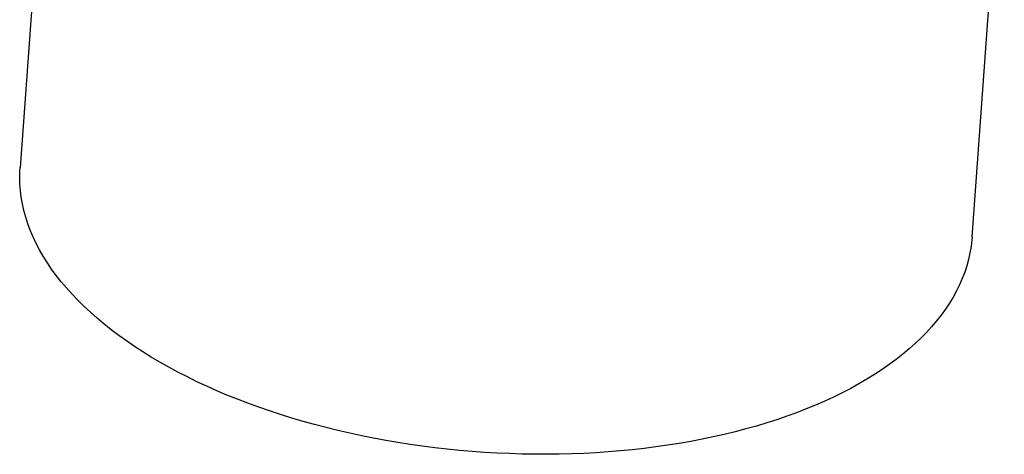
# Model space of a CAD drawing. Header units: millimetres. Extents: x 8 to 811, y 12 to 917.
# Tile 9 of 74: x 559 to 583, y 337 to 348. Entities that reach past the tile are written whole.
import ezdxf

# ---------------------------------------------------------------- set-up
doc = ezdxf.new("R2010")
doc.units = ezdxf.units.MM

msp = doc.modelspace()

# ---------------------------------------------------------------- linework, layer by layer
at = {"color": 7, "linetype": 'Continuous', "lineweight": 30}
for p, q in [((559.947, 354.622), (559.174, 344.008)), ((582.063, 342.34), (582.836, 352.954))]:
    msp.add_line(p, q, dxfattribs=at)
at = {"color": 7, "linetype": 'Continuous', "lineweight": 30, "flags": 128}
msp.add_lwpolyline([(582.063, 342.34), (582.057, 342.267), (582.038, 342.11), (582.011, 341.954), (581.976, 341.799), (581.934, 341.645), (581.884, 341.492), (581.826, 341.341), (581.76, 341.19), (581.687, 341.041), (581.606, 340.893), (581.518, 340.747), (581.422, 340.602), (581.319, 340.459), (581.208, 340.318), (581.09, 340.18), (580.965, 340.043), (580.833, 339.908), (580.694, 339.775), (580.548, 339.645), (580.395, 339.517), (580.236, 339.392), (580.07, 339.269), (579.897, 339.149), (579.718, 339.032), (579.533, 338.918), (579.342, 338.806), (579.144, 338.698), (578.941, 338.592), (578.732, 338.49), (578.518, 338.391), (578.298, 338.295), (578.073, 338.203), (577.843, 338.114), (577.608, 338.028), (577.368, 337.946), (577.124, 337.868), (576.875, 337.793), (576.621, 337.722), (576.364, 337.654), (576.103, 337.59), (575.838, 337.531), (575.569, 337.475), (575.297, 337.423), (575.022, 337.375), (574.743, 337.331), (574.462, 337.29), (574.178, 337.254), (573.892, 337.222), (573.604, 337.194), (573.313, 337.171), (573.021, 337.151), (572.727, 337.135), (572.432, 337.124), (572.135, 337.116), (571.837, 337.113), (571.539, 337.114), (571.24, 337.119), (570.94, 337.129), (570.64, 337.142), (570.341, 337.16), (570.041, 337.181), (569.742, 337.207), (569.443, 337.237), (569.145, 337.271), (568.848, 337.309), (568.553, 337.351), (568.259, 337.397), (567.966, 337.447), (567.675, 337.501), (567.387, 337.559), (567.1, 337.621), (566.816, 337.686), (566.535, 337.755), (566.256, 337.828), (565.98, 337.905), (565.708, 337.985), (565.438, 338.069), (565.173, 338.156), (564.911, 338.247), (564.653, 338.341), (564.399, 338.438), (564.149, 338.539), (563.904, 338.642), (563.664, 338.749), (563.428, 338.859), (563.197, 338.972), (562.971, 339.088), (562.751, 339.207), (562.535, 339.328), (562.326, 339.452), (562.122, 339.578), (561.924, 339.707), (561.732, 339.839), (561.546, 339.972), (561.366, 340.108), (561.192, 340.246), (561.025, 340.386), (560.865, 340.528), (560.711, 340.671), (560.564, 340.817), (560.424, 340.964), (560.291, 341.112), (560.165, 341.262), (560.046, 341.413), (559.934, 341.566), (559.83, 341.719), (559.733, 341.874), (559.643, 342.029), (559.561, 342.185), (559.487, 342.342), (559.42, 342.5), (559.361, 342.657), (559.31, 342.816), (559.266, 342.974), (559.23, 343.133), (559.202, 343.292), (559.182, 343.45), (559.17, 343.608), (559.165, 343.767), (559.169, 343.924), (559.174, 344.008)], dxfattribs=at)

doc.saveas('drawing.dxf')
